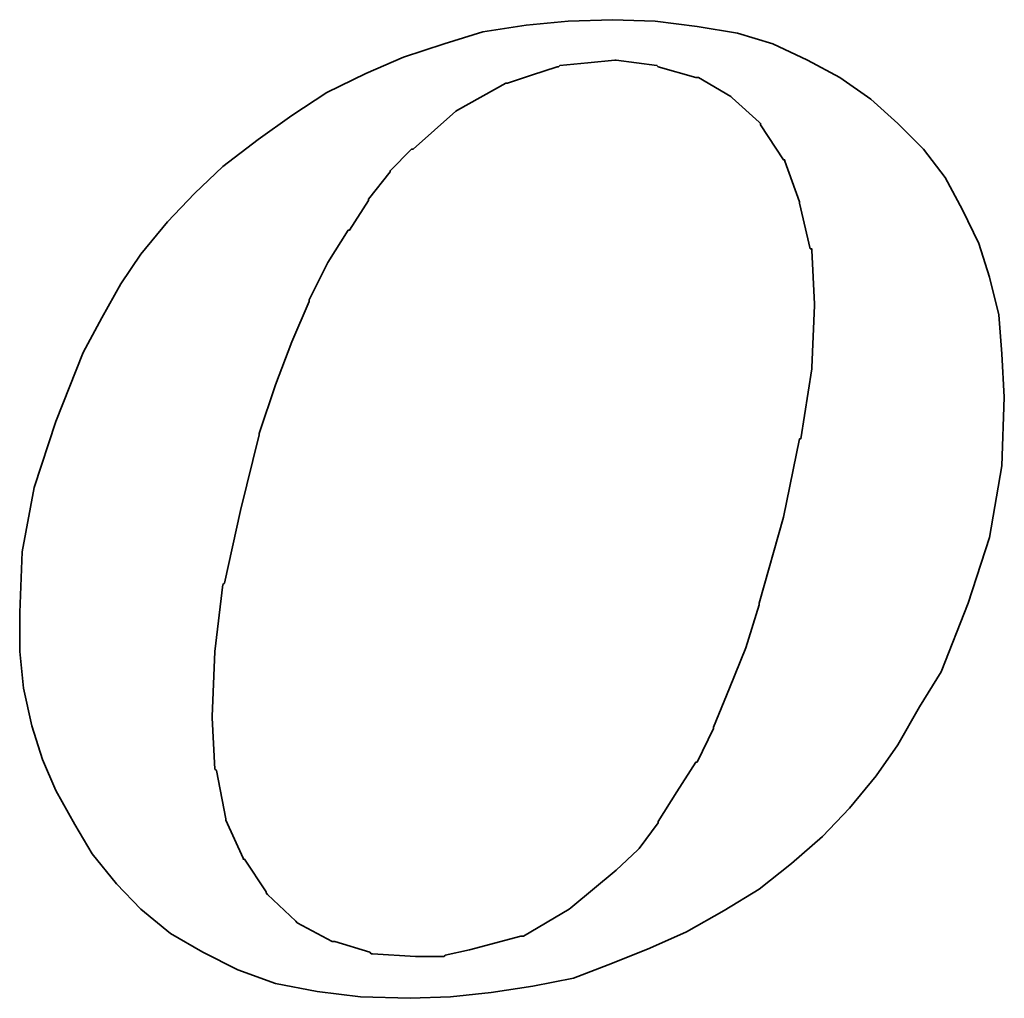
# Model space of a CAD drawing. Header units: millimetres. Extents: x -52 to 340, y -61 to 93.
# Tile 46 of 101: x 120.2 to 121.85, y 2.4 to 4.04. Entities that reach past the tile are written whole.
import ezdxf

# ---------------------------------------------------------------- set-up
doc = ezdxf.new("R2010")
doc.units = ezdxf.units.MM
doc.layers.add('DIM', color=4, linetype='Continuous')
doc.layers.add('layer 1', color=7, linetype='Continuous')

# ---------------------------------------------------------------- blocks, each defined once
blk = doc.blocks.new('TBI MOTION logo(完整正式版)')
at = {"layer": 'layer 1', "color": 22, "lineweight": 35}
for points, knots in [([(35.79625, -6.98375), (35.79625, -6.98375), (36.23125, -7.43875), (36.23125, -7.43875), (36.23125, -7.43875), (36.23125, -7.43875), (36.75625, -7.87125), (36.75625, -7.87125), (36.75625, -7.87125), (36.75625, -7.87125), (37.33125, -8.20375), (37.33125, -8.20375), (37.33125, -8.20375), (37.33125, -8.20375), (37.95625, -8.51875), (37.95625, -8.51875), (37.95625, -8.51875), (37.95625, -8.51875), (38.62625, -8.75875), (38.62625, -8.75875), (38.62625, -8.75875), (38.62625, -8.75875), (39.37125, -8.90375), (39.37125, -8.90375), (39.37125, -8.90375), (39.37125, -8.90375), (40.14125, -8.99875), (40.14125, -8.99875), (40.14125, -8.99875), (40.14125, -8.99875), (41.02625, -9.02375), (41.02625, -9.02375), (41.02625, -9.02375), (41.02625, -9.02375), (41.74625, -8.99875), (41.74625, -8.99875), (41.74625, -8.99875), (41.74625, -8.99875), (42.46625, -8.92375), (42.46625, -8.92375), (42.46625, -8.92375), (42.46625, -8.92375), (43.21125, -8.80625), (43.21125, -8.80625), (43.21125, -8.80625), (43.21125, -8.80625), (43.93125, -8.66375), (43.93125, -8.66375), (43.93125, -8.66375), (43.93125, -8.66375), (44.62625, -8.39875), (44.62625, -8.39875), (44.62625, -8.39875), (44.62625, -8.39875), (45.29625, -8.13375), (45.29625, -8.13375), (45.29625, -8.13375), (45.29625, -8.13375), (45.94625, -7.84375), (45.94625, -7.84375), (45.94625, -7.84375), (45.94625, -7.84375), (46.61625, -7.46375), (46.61625, -7.46375), (46.61625, -7.46375), (46.61625, -7.46375), (47.24125, -7.07875), (47.24125, -7.07875), (47.24125, -7.07875), (47.24125, -7.07875), (47.81625, -6.62375), (47.81625, -6.62375), (47.81625, -6.62375), (47.81625, -6.62375), (48.36875, -6.14375), (48.36875, -6.14375), (48.36875, -6.14375), (48.36875, -6.14375), (48.84625, -5.64125), (48.84625, -5.64125), (48.84625, -5.64125), (48.84625, -5.64125), (49.32625, -5.06375), (49.32625, -5.06375), (49.32625, -5.06375), (49.32625, -5.06375), (49.71125, -4.51374), (49.71125, -4.51374), (49.71125, -4.51374), (49.71125, -4.51374), (50.09625, -3.83874), (50.09625, -3.83874), (50.09625, -3.83874), (50.09625, -3.83874), (50.48125, -3.21374), (50.48125, -3.21374), (50.48125, -3.21374), (50.48125, -3.21374), (50.96125, -1.99125), (50.96125, -1.99125), (50.96125, -1.99125), (50.96125, -1.99125), (51.34375, -0.81875), (51.34375, -0.81875), (51.34375, -0.81875), (51.34375, -0.81875), (51.56125, 0.45624), (51.56125, 0.45624), (51.56125, 0.45624), (51.56125, 0.45624), (51.60625, 1.67624), (51.60625, 1.67624), (51.60625, 1.67624), (51.60625, 1.67624), (51.56125, 2.44625), (51.56125, 2.44625), (51.56125, 2.44625), (51.56125, 2.44625), (51.51125, 3.14125), (51.51125, 3.14125), (51.51125, 3.14125), (51.51125, 3.14125), (51.34375, 3.81125), (51.34375, 3.81125), (51.34375, 3.81125), (51.34375, 3.81125), (51.15125, 4.41125), (51.15125, 4.41125), (51.15125, 4.41125), (51.15125, 4.41125), (50.86125, 5.01125), (50.86125, 5.01125), (50.86125, 5.01125), (50.86125, 5.01125), (50.55125, 5.58875), (50.55125, 5.58875), (50.55125, 5.58875), (50.55125, 5.58875), (50.16625, 6.09125), (50.16625, 6.09125), (50.16625, 6.09125), (50.16625, 6.09125), (49.71125, 6.54875), (49.71125, 6.54875), (49.71125, 6.54875), (49.71125, 6.54875), (49.23125, 6.98125), (49.23125, 6.98125), (49.23125, 6.98125), (49.23125, 6.98125), (48.67875, 7.36625), (48.67875, 7.36625), (48.67875, 7.36625), (48.67875, 7.36625), (48.10375, 7.67625), (48.10375, 7.67625), (48.10375, 7.67625), (48.10375, 7.67625), (47.48125, 7.96375), (47.48125, 7.96375), (47.48125, 7.96375), (47.48125, 7.96375), (46.85625, 8.15625), (46.85625, 8.15625), (46.85625, 8.15625), (46.85625, 8.15625), (46.13625, 8.27624), (46.13625, 8.27624), (46.13625, 8.27624), (46.13625, 8.27624), (45.39125, 8.37125), (45.39125, 8.37125), (45.39125, 8.37125), (45.39125, 8.37125), (44.62625, 8.39624), (44.62625, 8.39624), (44.62625, 8.39624), (44.62625, 8.39624), (43.83625, 8.37125), (43.83625, 8.37125), (43.83625, 8.37125), (43.83625, 8.37125), (43.09125, 8.30125), (43.09125, 8.30125), (43.09125, 8.30125), (43.09125, 8.30125), (42.32125, 8.18125), (42.32125, 8.18125), (42.32125, 8.18125), (42.32125, 8.18125), (41.62875, 7.96375), (41.62875, 7.96375), (41.62875, 7.96375), (41.62875, 7.96375), (40.90625, 7.72625), (40.90625, 7.72625), (40.90625, 7.72625), (40.90625, 7.72625), (40.23624, 7.43625), (40.23624, 7.43625), (40.23624, 7.43625), (40.23624, 7.43625), (39.54124, 7.10125), (39.54124, 7.10125), (39.54124, 7.10125), (39.54124, 7.10125), (38.91625, 6.69125), (38.91625, 6.69125), (38.91625, 6.69125), (38.91625, 6.69125), (38.31625, 6.26125), (38.31625, 6.26125), (38.31625, 6.26125), (38.31625, 6.26125), (37.69125, 5.78125), (37.69125, 5.78125), (37.69125, 5.78125), (37.69125, 5.78125), (37.18625, 5.30125), (37.18625, 5.30125), (37.18625, 5.30125), (37.18625, 5.30125), (36.70625, 4.79624), (36.70625, 4.79624), (36.70625, 4.79624), (36.70625, 4.79624), (36.23125, 4.22125), (36.23125, 4.22125), (36.23125, 4.22125), (36.23125, 4.22125), (35.87124, 3.69375), (35.87124, 3.69375), (35.87124, 3.69375), (35.87124, 3.69375), (35.53125, 3.09125), (35.53125, 3.09125), (35.53125, 3.09125), (35.53125, 3.09125), (35.19875, 2.47125), (35.19875, 2.47125), (35.19875, 2.47125), (35.19875, 2.47125), (34.71625, 1.24625), (34.71625, 1.24625), (34.71625, 1.24625), (34.71625, 1.24625), (34.33125, 0.06874), (34.33125, 0.06874), (34.33125, 0.06874), (34.33125, 0.06874), (34.11625, -1.07875), (34.11625, -1.07875), (34.11625, -1.07875), (34.11625, -1.07875), (34.07125, -2.15875), (34.07125, -2.15875), (34.07125, -2.15875), (34.07125, -2.15875), (34.07125, -2.85375), (34.07125, -2.85375), (34.07125, -2.85375), (34.07125, -2.85375), (34.14125, -3.50375), (34.14125, -3.50375), (34.14125, -3.50375), (34.14125, -3.50375), (34.28625, -4.17375), (34.28625, -4.17375), (34.28625, -4.17375), (34.28625, -4.17375), (34.47625, -4.77624), (34.47625, -4.77624), (34.47625, -4.77624), (34.47625, -4.77624), (34.71625, -5.32625), (34.71625, -5.32625), (34.71625, -5.32625), (34.71625, -5.32625), (35.05375, -5.92875), (35.05375, -5.92875), (35.05375, -5.92875), (35.05375, -5.92875), (35.36375, -6.45375), (35.36375, -6.45375), (35.36375, -6.45375), (35.36375, -6.45375), (35.79625, -6.98375), (35.79625, -6.98375)], [0, 0, 0, 0, 0.01388889, 0.01388889, 0.01388889, 0.01388889, 0.02777778, 0.02777778, 0.02777778, 0.02777778, 0.04166667, 0.04166667, 0.04166667, 0.04166667, 0.05555556, 0.05555556, 0.05555556, 0.05555556, 0.06944444, 0.06944444, 0.06944444, 0.06944444, 0.08333333, 0.08333333, 0.08333333, 0.08333333, 0.09722222, 0.09722222, 0.09722222, 0.09722222, 0.11111111, 0.11111111, 0.11111111, 0.11111111, 0.125, 0.125, 0.125, 0.125, 0.13888889, 0.13888889, 0.13888889, 0.13888889, 0.15277778, 0.15277778, 0.15277778, 0.15277778, 0.16666667, 0.16666667, 0.16666667, 0.16666667, 0.18055556, 0.18055556, 0.18055556, 0.18055556, 0.19444444, 0.19444444, 0.19444444, 0.19444444, 0.20833333, 0.20833333, 0.20833333, 0.20833333, 0.22222222, 0.22222222, 0.22222222, 0.22222222, 0.23611111, 0.23611111, 0.23611111, 0.23611111, 0.25, 0.25, 0.25, 0.25, 0.26388889, 0.26388889, 0.26388889, 0.26388889, 0.27777778, 0.27777778, 0.27777778, 0.27777778, 0.29166667, 0.29166667, 0.29166667, 0.29166667, 0.30555556, 0.30555556, 0.30555556, 0.30555556, 0.31944444, 0.31944444, 0.31944444, 0.31944444, 0.33333333, 0.33333333, 0.33333333, 0.33333333, 0.34722222, 0.34722222, 0.34722222, 0.34722222, 0.36111111, 0.36111111, 0.36111111, 0.36111111, 0.375, 0.375, 0.375, 0.375, 0.38888889, 0.38888889, 0.38888889, 0.38888889, 0.40277778, 0.40277778, 0.40277778, 0.40277778, 0.41666667, 0.41666667, 0.41666667, 0.41666667, 0.43055556, 0.43055556, 0.43055556, 0.43055556, 0.44444444, 0.44444444, 0.44444444, 0.44444444, 0.45833333, 0.45833333, 0.45833333, 0.45833333, 0.47222222, 0.47222222, 0.47222222, 0.47222222, 0.48611111, 0.48611111, 0.48611111, 0.48611111, 0.5, 0.5, 0.5, 0.5, 0.51388889, 0.51388889, 0.51388889, 0.51388889, 0.52777778, 0.52777778, 0.52777778, 0.52777778, 0.54166667, 0.54166667, 0.54166667, 0.54166667, 0.55555556, 0.55555556, 0.55555556, 0.55555556, 0.56944444, 0.56944444, 0.56944444, 0.56944444, 0.58333333, 0.58333333, 0.58333333, 0.58333333, 0.59722222, 0.59722222, 0.59722222, 0.59722222, 0.61111111, 0.61111111, 0.61111111, 0.61111111, 0.625, 0.625, 0.625, 0.625, 0.63888889, 0.63888889, 0.63888889, 0.63888889, 0.65277778, 0.65277778, 0.65277778, 0.65277778, 0.66666667, 0.66666667, 0.66666667, 0.66666667, 0.68055556, 0.68055556, 0.68055556, 0.68055556, 0.69444444, 0.69444444, 0.69444444, 0.69444444, 0.70833333, 0.70833333, 0.70833333, 0.70833333, 0.72222222, 0.72222222, 0.72222222, 0.72222222, 0.73611111, 0.73611111, 0.73611111, 0.73611111, 0.75, 0.75, 0.75, 0.75, 0.76388889, 0.76388889, 0.76388889, 0.76388889, 0.77777778, 0.77777778, 0.77777778, 0.77777778, 0.79166667, 0.79166667, 0.79166667, 0.79166667, 0.80555556, 0.80555556, 0.80555556, 0.80555556, 0.81944444, 0.81944444, 0.81944444, 0.81944444, 0.83333333, 0.83333333, 0.83333333, 0.83333333, 0.84722222, 0.84722222, 0.84722222, 0.84722222, 0.86111111, 0.86111111, 0.86111111, 0.86111111, 0.875, 0.875, 0.875, 0.875, 0.88888889, 0.88888889, 0.88888889, 0.88888889, 0.90277778, 0.90277778, 0.90277778, 0.90277778, 0.91666667, 0.91666667, 0.91666667, 0.91666667, 0.93055556, 0.93055556, 0.93055556, 0.93055556, 0.94444444, 0.94444444, 0.94444444, 0.94444444, 0.95833333, 0.95833333, 0.95833333, 0.95833333, 0.97222222, 0.97222222, 0.97222222, 0.97222222, 0.98611111, 0.98611111, 0.98611111, 0.98611111, 1, 1, 1, 1]), ([(38.33875, 1.03124), (38.33875, 1.03124), (38.62625, 1.89625), (38.62625, 1.89625), (38.62625, 1.89625), (38.62625, 1.89625), (38.91625, 2.66375), (38.91625, 2.66375), (38.91625, 2.66375), (38.91625, 2.66375), (39.22625, 3.38125), (39.22625, 3.38125), (39.22625, 3.38125), (39.22625, 3.38125), (39.22625, 3.40624), (39.22625, 3.40624), (39.22625, 3.40624), (39.22625, 3.40624), (39.56124, 4.07624), (39.56124, 4.07624), (39.56124, 4.07624), (39.56124, 4.07624), (39.92125, 4.65125), (39.92125, 4.65125), (39.92125, 4.65125), (39.92125, 4.65125), (39.94625, 4.65125), (39.94625, 4.65125), (39.94625, 4.65125), (39.94625, 4.65125), (40.28125, 5.17875), (40.28125, 5.17875), (40.28125, 5.17875), (40.28125, 5.17875), (40.28125, 5.20375), (40.28125, 5.20375), (40.28125, 5.20375), (40.28125, 5.20375), (40.66875, 5.68625), (40.66875, 5.68625), (40.66875, 5.68625), (40.66875, 5.68625), (40.66875, 5.70625), (40.66875, 5.70625), (40.66875, 5.70625), (40.66875, 5.70625), (41.05124, 6.09125), (41.05124, 6.09125), (41.05124, 6.09125), (41.05124, 6.09125), (41.07625, 6.09125), (41.07625, 6.09125), (41.07625, 6.09125), (41.07625, 6.09125), (41.84125, 6.76625), (41.84125, 6.76625), (41.84125, 6.76625), (41.84125, 6.76625), (41.86625, 6.78625), (41.86625, 6.78625), (41.86625, 6.78625), (41.86625, 6.78625), (42.73125, 7.26624), (42.73125, 7.26624), (42.73125, 7.26624), (42.73125, 7.26624), (42.75625, 7.26624), (42.75625, 7.26624), (42.75625, 7.26624), (42.75625, 7.26624), (43.18625, 7.41125), (43.18625, 7.41125), (43.18625, 7.41125), (43.18625, 7.41125), (43.64125, 7.55625), (43.64125, 7.55625), (43.64125, 7.55625), (43.64125, 7.55625), (43.66625, 7.55625), (43.66625, 7.55625), (43.66625, 7.55625), (43.66625, 7.55625), (43.69125, 7.58124), (43.69125, 7.58124), (43.69125, 7.58124), (43.69125, 7.58124), (44.19125, 7.62625), (44.19125, 7.62625), (44.19125, 7.62625), (44.19125, 7.62625), (44.67125, 7.67625), (44.67125, 7.67625), (44.67125, 7.67625), (44.67125, 7.67625), (44.69625, 7.67625), (44.69625, 7.67625), (44.69625, 7.67625), (44.69625, 7.67625), (45.41875, 7.58124), (45.41875, 7.58124), (45.41875, 7.58124), (45.41875, 7.58124), (45.44125, 7.55625), (45.44125, 7.55625), (45.44125, 7.55625), (45.44125, 7.55625), (46.11125, 7.36625), (46.11125, 7.36625), (46.11125, 7.36625), (46.11125, 7.36625), (46.13625, 7.36625), (46.13625, 7.36625), (46.13625, 7.36625), (46.13625, 7.36625), (46.15875, 7.36625), (46.15875, 7.36625), (46.15875, 7.36625), (46.15875, 7.36625), (46.73625, 7.02624), (46.73625, 7.02624), (46.73625, 7.02624), (46.73625, 7.02624), (46.76125, 7.00624), (46.76125, 7.00624), (46.76125, 7.00624), (46.76125, 7.00624), (47.24125, 6.57124), (47.24125, 6.57124), (47.24125, 6.57124), (47.24125, 6.57124), (47.26625, 6.54875), (47.26625, 6.54875), (47.26625, 6.54875), (47.26625, 6.54875), (47.26625, 6.52375), (47.26625, 6.52375), (47.26625, 6.52375), (47.26625, 6.52375), (47.67375, 5.89875), (47.67375, 5.89875), (47.67375, 5.89875), (47.67375, 5.89875), (47.69625, 5.89875), (47.69625, 5.89875), (47.69625, 5.89875), (47.69625, 5.89875), (47.69625, 5.87625), (47.69625, 5.87625), (47.69625, 5.87625), (47.69625, 5.87625), (47.96125, 5.15625), (47.96125, 5.15625), (47.96125, 5.15625), (47.96125, 5.15625), (47.96125, 5.13125), (47.96125, 5.13125), (47.96125, 5.13125), (47.96125, 5.13125), (48.15125, 4.31875), (48.15125, 4.31875), (48.15125, 4.31875), (48.15125, 4.31875), (48.17625, 4.31875), (48.17625, 4.31875), (48.17625, 4.31875), (48.17625, 4.31875), (48.17625, 4.29125), (48.17625, 4.29125), (48.17625, 4.29125), (48.17625, 4.29125), (48.22625, 3.33125), (48.22625, 3.33125), (48.22625, 3.33125), (48.22625, 3.33125), (48.22625, 3.30875), (48.22625, 3.30875), (48.22625, 3.30875), (48.22625, 3.30875), (48.17625, 2.20624), (48.17625, 2.20624), (48.17625, 2.20624), (48.17625, 2.20624), (48.17625, 2.18124), (48.17625, 2.18124), (48.17625, 2.18124), (48.17625, 2.18124), (47.98375, 0.93624), (47.98375, 0.93624), (47.98375, 0.93624), (47.98375, 0.93624), (47.96125, 0.93624), (47.96125, 0.93624), (47.96125, 0.93624), (47.96125, 0.93624), (47.67375, -0.45874), (47.67375, -0.45874), (47.67375, -0.45874), (47.67375, -0.45874), (47.24125, -1.99125), (47.24125, -1.99125), (47.24125, -1.99125), (47.24125, -1.99125), (47.24125, -2.01874), (47.24125, -2.01874), (47.24125, -2.01874), (47.24125, -2.01874), (47.00125, -2.78375), (47.00125, -2.78375), (47.00125, -2.78375), (47.00125, -2.78375), (46.71125, -3.50375), (46.71125, -3.50375), (46.71125, -3.50375), (46.71125, -3.50375), (46.42625, -4.19875), (46.42625, -4.19875), (46.42625, -4.19875), (46.42625, -4.19875), (46.42625, -4.22375), (46.42625, -4.22375), (46.42625, -4.22375), (46.42625, -4.22375), (46.13625, -4.82374), (46.13625, -4.82374), (46.13625, -4.82374), (46.13625, -4.82374), (46.11125, -4.82374), (46.11125, -4.82374), (46.11125, -4.82374), (46.11125, -4.82374), (45.77625, -5.35125), (45.77625, -5.35125), (45.77625, -5.35125), (45.77625, -5.35125), (45.44125, -5.87875), (45.44125, -5.87875), (45.44125, -5.87875), (45.44125, -5.87875), (45.44125, -5.90375), (45.44125, -5.90375), (45.44125, -5.90375), (45.44125, -5.90375), (45.10625, -6.35875), (45.10625, -6.35875), (45.10625, -6.35875), (45.10625, -6.35875), (45.08125, -6.38375), (45.08125, -6.38375), (45.08125, -6.38375), (45.08125, -6.38375), (44.69625, -6.74375), (44.69625, -6.74375), (44.69625, -6.74375), (44.69625, -6.74375), (43.88375, -7.41625), (43.88375, -7.41625), (43.88375, -7.41625), (43.88375, -7.41625), (43.85625, -7.43875), (43.85625, -7.43875), (43.85625, -7.43875), (43.85625, -7.43875), (43.04125, -7.91875), (43.04125, -7.91875), (43.04125, -7.91875), (43.04125, -7.91875), (43.01625, -7.91875), (43.01625, -7.91875), (43.01625, -7.91875), (43.01625, -7.91875), (42.99625, -7.91875), (42.99625, -7.91875), (42.99625, -7.91875), (42.99625, -7.91875), (42.08125, -8.15875), (42.08125, -8.15875), (42.08125, -8.15875), (42.08125, -8.15875), (41.65125, -8.25625), (41.65125, -8.25625), (41.65125, -8.25625), (41.65125, -8.25625), (41.62875, -8.27875), (41.62875, -8.27875), (41.62875, -8.27875), (41.62875, -8.27875), (41.60125, -8.27875), (41.60125, -8.27875), (41.60125, -8.27875), (41.60125, -8.27875), (41.12125, -8.27875), (41.12125, -8.27875), (41.12125, -8.27875), (41.12125, -8.27875), (40.35624, -8.23125), (40.35624, -8.23125), (40.35624, -8.23125), (40.35624, -8.23125), (40.33125, -8.23125), (40.33125, -8.23125), (40.33125, -8.23125), (40.33125, -8.23125), (40.30625, -8.20375), (40.30625, -8.20375), (40.30625, -8.20375), (40.30625, -8.20375), (39.68375, -8.01375), (39.68375, -8.01375), (39.68375, -8.01375), (39.68375, -8.01375), (39.66124, -8.01375), (39.66124, -8.01375), (39.66124, -8.01375), (39.66124, -8.01375), (39.63625, -8.01375), (39.63625, -8.01375), (39.63625, -8.01375), (39.63625, -8.01375), (39.01125, -7.67875), (39.01125, -7.67875), (39.01125, -7.67875), (39.01125, -7.67875), (38.98875, -7.65375), (38.98875, -7.65375), (38.98875, -7.65375), (38.98875, -7.65375), (38.48625, -7.17375), (38.48625, -7.17375), (38.48625, -7.17375), (38.48625, -7.17375), (38.45875, -7.14875), (38.45875, -7.14875), (38.45875, -7.14875), (38.45875, -7.14875), (38.45875, -7.12875), (38.45875, -7.12875), (38.45875, -7.12875), (38.45875, -7.12875), (38.07625, -6.54875), (38.07625, -6.54875), (38.07625, -6.54875), (38.07625, -6.54875), (38.05125, -6.54875), (38.05125, -6.54875), (38.05125, -6.54875), (38.05125, -6.54875), (38.05125, -6.52875), (38.05125, -6.52875), (38.05125, -6.52875), (38.05125, -6.52875), (37.74125, -5.85375), (37.74125, -5.85375), (37.74125, -5.85375), (37.74125, -5.85375), (37.74125, -5.82875), (37.74125, -5.82875), (37.74125, -5.82875), (37.74125, -5.82875), (37.57375, -4.96875), (37.57375, -4.96875), (37.57375, -4.96875), (37.57375, -4.96875), (37.54625, -4.94375), (37.54625, -4.94375), (37.54625, -4.94375), (37.54625, -4.94375), (37.50125, -4.03375), (37.50125, -4.03375), (37.50125, -4.03375), (37.50125, -4.03375), (37.50125, -4.00875), (37.50125, -4.00875), (37.50125, -4.00875), (37.50125, -4.00875), (37.54625, -2.85375), (37.54625, -2.85375), (37.54625, -2.85375), (37.54625, -2.85375), (37.69125, -1.65875), (37.69125, -1.65875), (37.69125, -1.65875), (37.69125, -1.65875), (37.71624, -1.63375), (37.71624, -1.63375), (37.71624, -1.63375), (37.71624, -1.63375), (38.00375, -0.33875), (38.00375, -0.33875), (38.00375, -0.33875), (38.00375, -0.33875), (38.33875, 1.00624), (38.33875, 1.00624), (38.33875, 1.00624), (38.33875, 1.00624), (38.33875, 1.03124), (38.33875, 1.03124)], [0, 0, 0, 0, 0.01010101, 0.01010101, 0.01010101, 0.01010101, 0.02020202, 0.02020202, 0.02020202, 0.02020202, 0.03030303, 0.03030303, 0.03030303, 0.03030303, 0.04040404, 0.04040404, 0.04040404, 0.04040404, 0.05050505, 0.05050505, 0.05050505, 0.05050505, 0.06060606, 0.06060606, 0.06060606, 0.06060606, 0.07070707, 0.07070707, 0.07070707, 0.07070707, 0.08080808, 0.08080808, 0.08080808, 0.08080808, 0.09090909, 0.09090909, 0.09090909, 0.09090909, 0.1010101, 0.1010101, 0.1010101, 0.1010101, 0.11111111, 0.11111111, 0.11111111, 0.11111111, 0.12121212, 0.12121212, 0.12121212, 0.12121212, 0.13131313, 0.13131313, 0.13131313, 0.13131313, 0.14141414, 0.14141414, 0.14141414, 0.14141414, 0.15151515, 0.15151515, 0.15151515, 0.15151515, 0.16161616, 0.16161616, 0.16161616, 0.16161616, 0.17171717, 0.17171717, 0.17171717, 0.17171717, 0.18181818, 0.18181818, 0.18181818, 0.18181818, 0.19191919, 0.19191919, 0.19191919, 0.19191919, 0.2020202, 0.2020202, 0.2020202, 0.2020202, 0.21212121, 0.21212121, 0.21212121, 0.21212121, 0.22222222, 0.22222222, 0.22222222, 0.22222222, 0.23232323, 0.23232323, 0.23232323, 0.23232323, 0.24242424, 0.24242424, 0.24242424, 0.24242424, 0.25252525, 0.25252525, 0.25252525, 0.25252525, 0.26262626, 0.26262626, 0.26262626, 0.26262626, 0.27272727, 0.27272727, 0.27272727, 0.27272727, 0.28282828, 0.28282828, 0.28282828, 0.28282828, 0.29292929, 0.29292929, 0.29292929, 0.29292929, 0.3030303, 0.3030303, 0.3030303, 0.3030303, 0.31313131, 0.31313131, 0.31313131, 0.31313131, 0.32323232, 0.32323232, 0.32323232, 0.32323232, 0.33333333, 0.33333333, 0.33333333, 0.33333333, 0.34343434, 0.34343434, 0.34343434, 0.34343434, 0.35353535, 0.35353535, 0.35353535, 0.35353535, 0.36363636, 0.36363636, 0.36363636, 0.36363636, 0.37373737, 0.37373737, 0.37373737, 0.37373737, 0.38383838, 0.38383838, 0.38383838, 0.38383838, 0.39393939, 0.39393939, 0.39393939, 0.39393939, 0.4040404, 0.4040404, 0.4040404, 0.4040404, 0.41414141, 0.41414141, 0.41414141, 0.41414141, 0.42424242, 0.42424242, 0.42424242, 0.42424242, 0.43434343, 0.43434343, 0.43434343, 0.43434343, 0.44444444, 0.44444444, 0.44444444, 0.44444444, 0.45454545, 0.45454545, 0.45454545, 0.45454545, 0.46464646, 0.46464646, 0.46464646, 0.46464646, 0.47474747, 0.47474747, 0.47474747, 0.47474747, 0.48484848, 0.48484848, 0.48484848, 0.48484848, 0.49494949, 0.49494949, 0.49494949, 0.49494949, 0.50505051, 0.50505051, 0.50505051, 0.50505051, 0.51515152, 0.51515152, 0.51515152, 0.51515152, 0.52525253, 0.52525253, 0.52525253, 0.52525253, 0.53535354, 0.53535354, 0.53535354, 0.53535354, 0.54545455, 0.54545455, 0.54545455, 0.54545455, 0.55555556, 0.55555556, 0.55555556, 0.55555556, 0.56565657, 0.56565657, 0.56565657, 0.56565657, 0.57575758, 0.57575758, 0.57575758, 0.57575758, 0.58585859, 0.58585859, 0.58585859, 0.58585859, 0.5959596, 0.5959596, 0.5959596, 0.5959596, 0.60606061, 0.60606061, 0.60606061, 0.60606061, 0.61616162, 0.61616162, 0.61616162, 0.61616162, 0.62626263, 0.62626263, 0.62626263, 0.62626263, 0.63636364, 0.63636364, 0.63636364, 0.63636364, 0.64646465, 0.64646465, 0.64646465, 0.64646465, 0.65656566, 0.65656566, 0.65656566, 0.65656566, 0.66666667, 0.66666667, 0.66666667, 0.66666667, 0.67676768, 0.67676768, 0.67676768, 0.67676768, 0.68686869, 0.68686869, 0.68686869, 0.68686869, 0.6969697, 0.6969697, 0.6969697, 0.6969697, 0.70707071, 0.70707071, 0.70707071, 0.70707071, 0.71717172, 0.71717172, 0.71717172, 0.71717172, 0.72727273, 0.72727273, 0.72727273, 0.72727273, 0.73737374, 0.73737374, 0.73737374, 0.73737374, 0.74747475, 0.74747475, 0.74747475, 0.74747475, 0.75757576, 0.75757576, 0.75757576, 0.75757576, 0.76767677, 0.76767677, 0.76767677, 0.76767677, 0.77777778, 0.77777778, 0.77777778, 0.77777778, 0.78787879, 0.78787879, 0.78787879, 0.78787879, 0.7979798, 0.7979798, 0.7979798, 0.7979798, 0.80808081, 0.80808081, 0.80808081, 0.80808081, 0.81818182, 0.81818182, 0.81818182, 0.81818182, 0.82828283, 0.82828283, 0.82828283, 0.82828283, 0.83838384, 0.83838384, 0.83838384, 0.83838384, 0.84848485, 0.84848485, 0.84848485, 0.84848485, 0.85858586, 0.85858586, 0.85858586, 0.85858586, 0.86868687, 0.86868687, 0.86868687, 0.86868687, 0.87878788, 0.87878788, 0.87878788, 0.87878788, 0.88888889, 0.88888889, 0.88888889, 0.88888889, 0.8989899, 0.8989899, 0.8989899, 0.8989899, 0.90909091, 0.90909091, 0.90909091, 0.90909091, 0.91919192, 0.91919192, 0.91919192, 0.91919192, 0.92929293, 0.92929293, 0.92929293, 0.92929293, 0.93939394, 0.93939394, 0.93939394, 0.93939394, 0.94949495, 0.94949495, 0.94949495, 0.94949495, 0.95959596, 0.95959596, 0.95959596, 0.95959596, 0.96969697, 0.96969697, 0.96969697, 0.96969697, 0.97979798, 0.97979798, 0.97979798, 0.97979798, 0.98989899, 0.98989899, 0.98989899, 0.98989899, 1, 1, 1, 1])]:
    blk.add_open_spline(points, degree=3, knots=knots, dxfattribs=at)

msp = doc.modelspace()

# ---------------------------------------------------------------- block references
at = {"layer": 'DIM', "color": 7, "xscale": 0.09408959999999, "yscale": 0.09408959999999, "zscale": 0.09408959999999}
msp.add_blockref('TBI MOTION logo(完整正式版)', (116.9904, 3.2515), dxfattribs=at)

doc.saveas('drawing.dxf')
